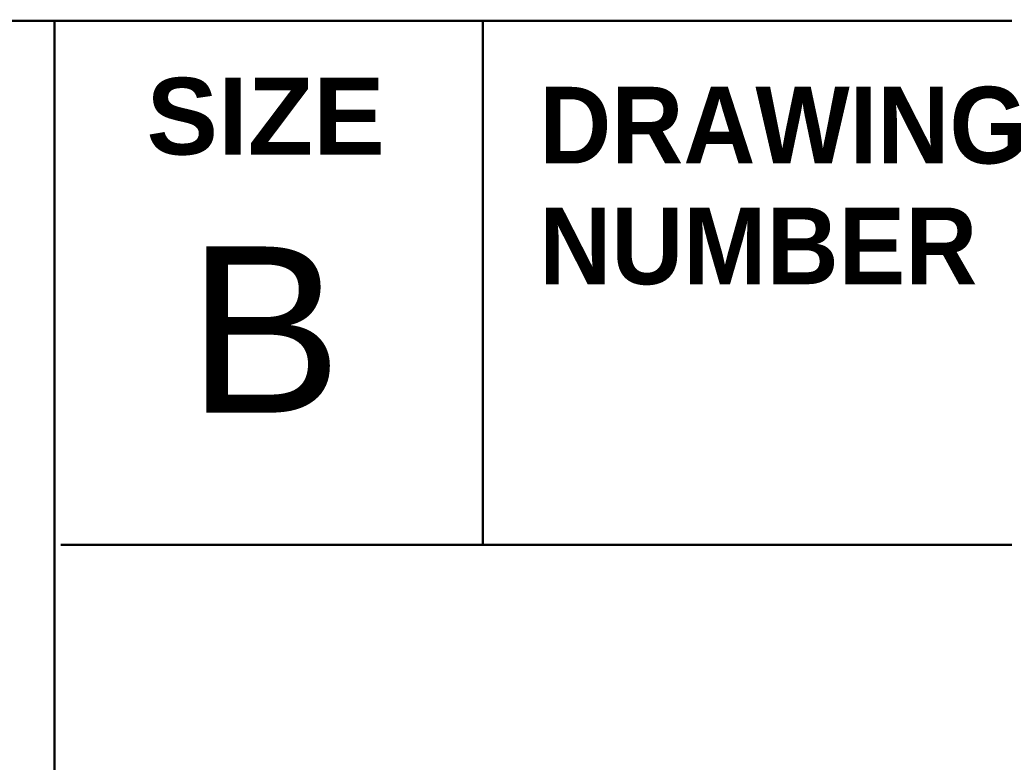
# Model space of a CAD drawing. Header units: inches. Extents: x 0.1 to 16.9, y 0.4 to 10.6.
# Tile 8 of 25: x 12.593 to 13.363, y 1.06 to 1.641. Entities that reach past the tile are written whole.
import ezdxf

# ---------------------------------------------------------------- set-up
doc = ezdxf.new("R2010")
doc.units = ezdxf.units.IN
doc.header["$MEASUREMENT"] = 0
doc.layers.add('Title (ANSI)', color=7, linetype='Continuous', lineweight=50)
doc.styles.add('Note Text (ANSI)', font='tahoma.ttf')
doc.styles.add('Text Style107', font='arialbd.ttf')
doc.styles.add('Text Style109', font='arialbd.ttf')
doc.styles.add('Text Style47', font='ARIALN.TTF')
doc.styles.add('Text Style50', font='arial.ttf')
doc.styles.add('Text Style55', font='arial.ttf')
doc.styles.add('Text Style59', font='arial.ttf')

# ---------------------------------------------------------------- blocks, each defined once
blk = doc.blocks.new('Title Blocks ICD TITLE BLOCK MM CUSTOMER')
at = {"layer": 'Title (ANSI)'}
for p, q in [((3.26137, 8.21203), (11.25636, 8.21203)), ((7.26137, 8.21203), (7.26137, 7.19206)), ((7.59633, 7.80293), (7.59633, 8.21293)), ((7.26633, 7.80222), (11.26137, 7.80222))]:
    blk.add_line(p, q, dxfattribs=at)
at = {"layer": 'Title (ANSI)', "insert": (7.42637, 8.13703), "char_height": 0.06, "attachment_point": 5, "style": 'Note Text (ANSI)'}
blk.add_mtext('\\fArial|b1|i0;\\H0.0600;SIZE', dxfattribs=at)
at = {"layer": 'Title (ANSI)', "style": 'Note Text (ANSI)'}
for s, insert, char_height, attachment_point, line_spacing_factor in [('\\fArial|b1|i0;\\H0.0600;DRAWING\\PNUMBER', (7.63993, 8.08279), 0.06, 4, 0.944221), ('\\fArial Narrow|b0|i0;\\H0.0540;THIS DOCUMENT, INCLUDING THE DRAWING AND INFORMATION CONTAINED THEREON, IS CONFIDENTIAL AND IS THE \\PEXCLUSIVE PROPERTY OF EATON CORPORATION, AND IS MERELY ON LOAN AND SUBJECT TO RECALL BY EATON AT ANY TIME.\\PBY TAKING POSSESSION OF THIS DOCUMENT, THE RECIPIENT ACKNOWLEDGES AND AGREES THAT THIS DOCUMENT CANNOT\\PBE USED IN ANY MANNER ADVERSE TO THE INTERESTS OF EATON AND THAT NO PORTION OF THIS DOCUMENT MAY BE\\PCOPIED OR OTHERWISE REPRODUCED WITHOUT THE PRIOR WRITTEN CONSENT OF EATON. IN THE CASE OF CONFLICTING\\PCONTRACTUAL PROVISIONS, THIS NOTICE SHALL GOVERN THE STATUS OF THIS DOCUMENT.', (5.26623, 7.9013), 0.054, 2, 0.941891)]:
    blk.add_mtext(s, dxfattribs=dict(at, insert=insert, char_height=char_height, attachment_point=attachment_point, line_spacing_factor=line_spacing_factor))
at = {"layer": 'Title (ANSI)'}
for tag, p, height, style in [('<TITLE_1>_001', (3.67519, 8.33746), 0.09, 'Text Style50'), ('DESIGNER_001', (8.77913, 8.32936), 0.09, 'Text Style50'), ('<DRAWN_DATE>_001', (10.56064, 8.32936), 0.09, 'Text Style50'), ('<PART_NUMBER>_001', (8.94826, 7.91472), 0.24, 'Text Style109'), ('Sheet_Size_001', (7.36508, 7.90552), 0.13, 'Text Style55'), ('<REVISION_NUMBER>_001', (10.77172, 7.85278), 0.18, 'Text Style107'), ('Sheet_Number_001', (10.80007, 7.2619), 0.08, 'Text Style59'), ('Number_of_sheets_001', (11.09697, 7.2619), 0.08, 'Text Style59'), ('COPYRIGHT_YEAR_001', (4.6229, 7.27065), 0.07, 'Text Style47'), ('<SCALE>_001', (9.82544, 7.2503), 0.08, 'Text Style59')]:
    blk.add_attdef(tag, p, '', height=height, dxfattribs=dict(at, style=style))

msp = doc.modelspace()

# ---------------------------------------------------------------- block references
ref = msp.add_blockref('Title Blocks ICD TITLE BLOCK MM CUSTOMER', (5.35863, -6.57206))
ref.add_attrib('Sheet_Size_001', 'B', (12.72371, 1.33347), dxfattribs={"layer": 'Title (ANSI)', "height": 0.13, "style": 'Text Style55'})

doc.saveas('drawing.dxf')
